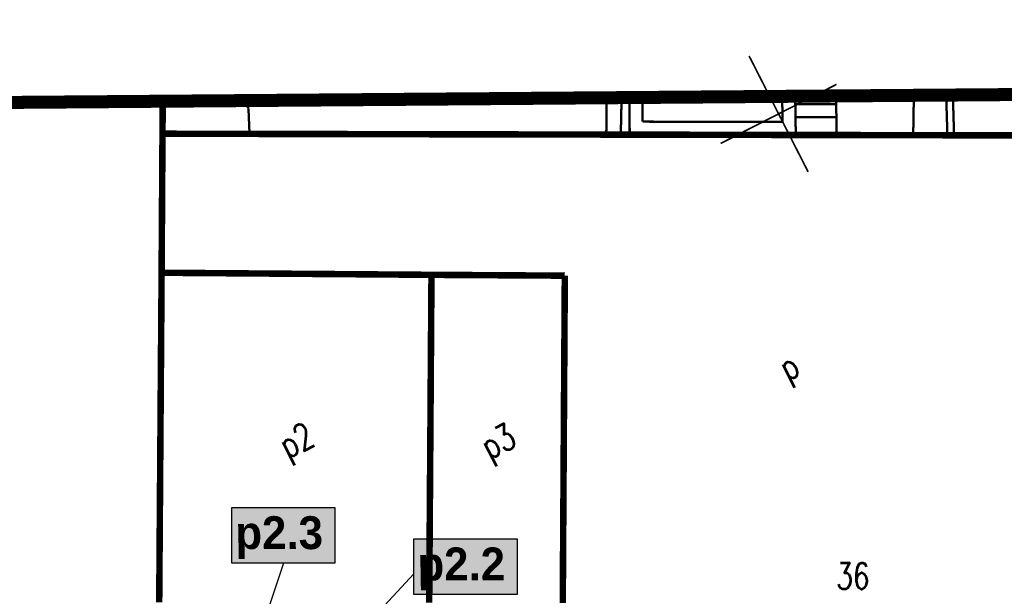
# Model space of a CAD drawing. Extents: x 0 to 7432618, y -40 to 5712028.
# Tile 72 of 165: x 7431227 to 7431265, y 5711676 to 5711698. Entities that reach past the tile are written whole.
import ezdxf
from ezdxf.enums import TextEntityAlignment as Align

# ---------------------------------------------------------------- set-up
doc = ezdxf.new("R2010")
doc.units = 0
doc.header["$MEASUREMENT"] = 0
doc.linetypes.add('0', pattern=[1.5, 1, -0.5])
for name, color, linetype in [('EADTD_T_0', 7, 'Continuous'), ('EGBB_E_T_0', 7, 'Continuous'), ('EGBB_L_0', 7, 'Continuous'), ('EGBE_L_0', 7, 'Continuous'), ('EGBE_L_3', 7, 'Continuous'), ('EGBE_L_5', 7, 'Continuous'), ('OTK_L_4', 7, 'Continuous'), ('rysunek', 7, 'Continuous'), ('SUCP_L_0', 7, 'Continuous'), ('SUKP_L_0', 7, 'Continuous'), ('SUSP_L_0', 7, 'Continuous'), ('SUWP_L_0', 7, 'Continuous'), ('zakres', 7, 'Continuous')]:
    doc.layers.add(name, color=color, linetype=linetype)
doc.layers.add('woda przyłącze', color=140, linetype='Continuous', lineweight=50)
doc.layers.add('woda sieć', color=150, linetype='Continuous', lineweight=70)
doc.styles.add('25', font='GOTHIC.TTF', dxfattribs={"oblique": 8, "height": 0.35})
doc.styles.add('STYL_ARIAL', font='simplex', dxfattribs={"width": 0.75, "oblique": 0.1})

msp = doc.modelspace()

# ---------------------------------------------------------------- hatches: boundary and pattern name
at = {"layer": 'woda sieć', "linetype": 'ByBlock'}
for points in [[(7431239.165, 5711679.539), (7431235.2, 5711679.539), (7431235.2, 5711677.4), (7431239.165, 5711677.4)], [(7431246.165, 5711678.339), (7431242.2, 5711678.339), (7431242.2, 5711676.2), (7431246.165, 5711676.2)]]:
    msp.add_hatch(color=256, dxfattribs=at).paths.add_polyline_path(points)

# ---------------------------------------------------------------- linework, layer by layer
at = {"layer": 'EGBB_L_0', "color": 18, "true_color": 0x000000, "const_width": 0.25}
for points in [[(7431232.535, 5711693.9), (7431232.545, 5711695.149)], [(7431232.501, 5711688.559), (7431232.535, 5711693.9)], [(7431270.531, 5711693.826), (7431232.535, 5711693.9)], [(7431232.501, 5711688.559), (7431232.409, 5711675.901)], [(7431242.874, 5711688.479), (7431232.501, 5711688.559)], [(7431242.786, 5711675.879), (7431242.874, 5711688.479)], [(7431247.999, 5711688.447), (7431242.874, 5711688.479)], [(7431247.92, 5711675.874), (7431247.999, 5711688.447)]]:
    msp.add_lwpolyline(points, dxfattribs=at)
at = {"layer": 'EGBE_L_0', "color": 18, "true_color": 0x000000, "const_width": 0.09}
for points in [[(7431250.489, 5711695.289), (7431250.492, 5711693.865)], [(7431250.991, 5711694.364), (7431250.99, 5711695.293)], [(7431256.353, 5711695.335), (7431256.369, 5711694.353)], [(7431256.877, 5711693.852), (7431256.854, 5711695.339)], [(7431256.369, 5711694.353), (7431250.991, 5711694.364)], [(7431250.492, 5711693.865), (7431256.877, 5711693.852)]]:
    msp.add_lwpolyline(points, dxfattribs=at)
at = {"layer": 'EGBE_L_3', "color": 18, "true_color": 0x000000, "const_width": 0.09}
for points in [[(7431256.854, 5711695.339), (7431256.877, 5711693.852)], [(7431256.858, 5711695.036), (7431258.43, 5711695.033)], [(7431258.449, 5711693.849), (7431258.424, 5711695.352)], [(7431256.866, 5711694.536), (7431258.438, 5711694.533)], [(7431256.877, 5711693.852), (7431258.449, 5711693.849)]]:
    msp.add_lwpolyline(points, dxfattribs=at)
at = {"layer": 'EGBE_L_5', "color": 18, "true_color": 0x000000, "const_width": 0.09}
for points in [[(7431262.915, 5711695.387), (7431262.96, 5711693.84)], [(7431262.96, 5711693.84), (7431270.531, 5711693.826)]]:
    msp.add_lwpolyline(points, dxfattribs=at)
at = {"layer": 'OTK_L_4', "color": 18, "linetype": '0', "true_color": 0x000000, "const_width": 0.09}
for points in [[(7431262.96, 5711693.84), (7431262.915, 5711695.387)], [(7431235.658, 5711695.173), (7431235.84, 5711694.875)], [(7431250.492, 5711693.865), (7431250.489, 5711695.289)], [(7431258.424, 5711695.352), (7431258.449, 5711693.849)], [(7431235.84, 5711694.875), (7431235.88, 5711693.893)], [(7431235.88, 5711693.893), (7431250.492, 5711693.865)], [(7431258.449, 5711693.849), (7431262.96, 5711693.84)]]:
    msp.add_lwpolyline(points, dxfattribs=at)
at = {"layer": 'rysunek', "linetype": 'ByBlock', "transparency": 33554676}
for points in [[(7431235.2, 5711679.539), (7431239.165, 5711679.539), (7431239.165, 5711677.4), (7431235.2, 5711677.4)], [(7431235.2, 5711679.539), (7431239.165, 5711679.539), (7431239.165, 5711677.4), (7431235.2, 5711677.4)], [(7431242.2, 5711678.339), (7431246.165, 5711678.339), (7431246.165, 5711676.2), (7431242.2, 5711676.2)], [(7431242.2, 5711678.339), (7431246.165, 5711678.339), (7431246.165, 5711676.2), (7431242.2, 5711676.2)]]:
    msp.add_lwpolyline(points, close=True, dxfattribs=at)
at = {"layer": 'rysunek', "linetype": 'ByBlock'}
for points in [[(7431237.183, 5711677.4), (7431234.953, 5711670.7)], [(7431235.288, 5711669.534), (7431242.2, 5711676.986)]]:
    msp.add_lwpolyline(points, dxfattribs=at)
at = {"layer": 'SUCP_L_0', "color": 6, "true_color": 0xed00ed, "const_width": 0.09}
msp.add_lwpolyline([(7431249.593, 5711693.867), (7431249.609, 5711695.283)], dxfattribs=at)
at = {"layer": 'SUKP_L_0', "color": 36, "true_color": 0x803300, "const_width": 0.09}
msp.add_lwpolyline([(7431262.658, 5711695.385), (7431262.704, 5711693.841)], dxfattribs=at)
at = {"layer": 'SUSP_L_0', "color": 18, "true_color": 0x000000, "const_width": 0.09}
msp.add_lwpolyline([(7431261.415, 5711695.375), (7431261.39, 5711693.843)], dxfattribs=at)
at = {"layer": 'SUWP_L_0', "color": 5, "true_color": 0x0000ff, "const_width": 0.09}
msp.add_lwpolyline([(7431250.181, 5711695.287), (7431250.151, 5711693.894)], dxfattribs=at)
at = {"layer": 'zakres', "color": 18, "linetype": '0', "true_color": 0x000000, "const_width": 0.5}
msp.add_lwpolyline([(7431170.861, 5711694.664), (7431172.664, 5711623.536), (7431599.413, 5711624.947), (7431599.511, 5711698.029), (7431170.861, 5711694.664)], dxfattribs=at)
at = {"layer": 'zakres', "color": 18, "true_color": 0x000000, "const_width": 0.065}
for points in [[(7431257.351, 5711692.435), (7431255.081, 5711696.89)], [(7431253.988, 5711693.527), (7431258.443, 5711695.797)]]:
    msp.add_lwpolyline(points, dxfattribs=at)
at = {"layer": 'zakres', "color": 18, "true_color": 0x000000}
msp.add_point((7431256.216, 5711694.662), dxfattribs=at)

# ---------------------------------------------------------------- texts
at = {"layer": 'EADTD_T_0', "color": 18, "true_color": 0x000000, "style": 'STYL_ARIAL', "width": 0.75}
msp.add_text('36', height=1, rotation=359.8848, dxfattribs=at).set_placement((7431259.072, 5711676.108), align=Align.BOTTOM_CENTER)
at = {"layer": 'EGBB_E_T_0', "color": 18, "true_color": 0x000000, "style": 'STYL_ARIAL', "width": 0.75}
for s, p in [('p', (7431256.608, 5711684.971)), ('p2', (7431237.68, 5711682.13)), ('p3', (7431245.433, 5711682.095))]:
    msp.add_text(s, height=1, rotation=27, dxfattribs=at).set_placement(p, align=Align.MIDDLE_CENTER)
at = {"layer": 'woda przyłącze', "color": 0, "char_height": 1.26, "attachment_point": 1, "style": '25'}
for s, insert in [('\\fCentury Gothic|b1|i0;\\Q-1;p2.3', (7431235.343, 5711679.204)), ('\\fCentury Gothic|b1|i0;\\Q-1;p2.2', (7431242.343, 5711678.004))]:
    msp.add_mtext_dynamic_manual_height_columns(s, width=15.63873, gutter_width=5, heights=[0], dxfattribs=dict(at, insert=insert))

doc.saveas('drawing.dxf')
